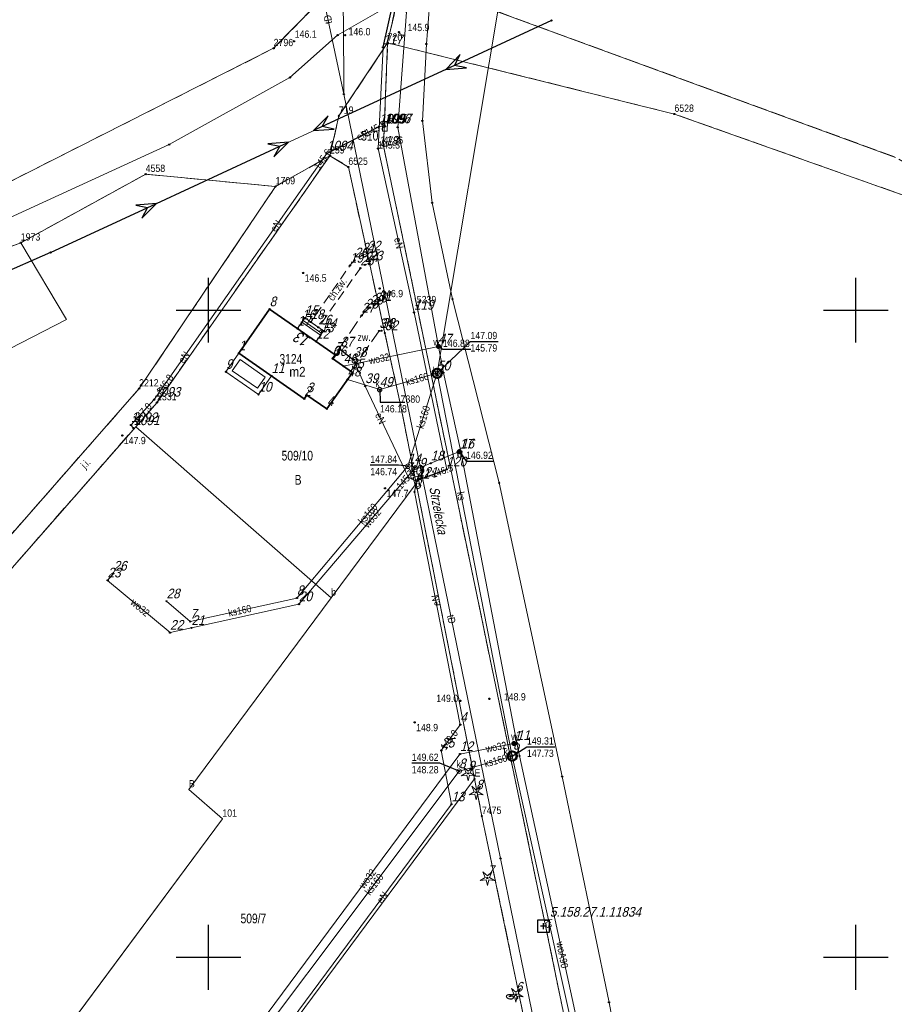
# Model space of a CAD drawing. Header units: metres. Extents: x 5548743 to 5556416, y 5707500 to 5714000.
# Tile 161 of 244: x 5554471 to 5554606, y 5710093 to 5710245. Entities that reach past the tile are written whole.
import ezdxf
from ezdxf.enums import TextEntityAlignment as Align

# ---------------------------------------------------------------- set-up
doc = ezdxf.new("R2010")
doc.units = ezdxf.units.M
for name, pattern in [('1.5_0.75', [2.25, 1.5, -0.75]), ('2.25_0.75', [3, 2.25, -0.75]), ('219-1000', [0]), ('suep_wn_1000', [0])]:
    doc.linetypes.add(name, pattern=pattern)
doc.layers.get('0').update_dxf_attribs({"color": 2, "lineweight": 5})
doc.styles.get("Standard").update_dxf_attribs({"font": 'Working1250', "width": 0.75})

# ---------------------------------------------------------------- blocks, each defined once
blk = doc.blocks.new('PUNKTBUD')
at = {"color": 0}
blk.add_circle((0, 0), 0.09, dxfattribs=at)
blk = doc.blocks.new('203')
at = {"linetype": 'Continuous', "lineweight": 0}
h = blk.add_hatch(color=0, dxfattribs=at)
edge = h.paths.add_edge_path()
edge.add_arc((0, 0), 0.09, 0, 360)
blk = doc.blocks.new('PW01')
at = {"linetype": 'Continuous', "lineweight": 13}
h = blk.add_hatch(color=0, dxfattribs=at)
edge = h.paths.add_edge_path()
edge.add_arc((0, 0), 0.18, 0, 360)
blk = doc.blocks.new('US15')
at = {"color": 0, "linetype": 'Continuous', "lineweight": 13}
blk.add_circle((0, 0), 0.35, dxfattribs=at)
blk = doc.blocks.new('OP011')
at = {"linetype": 'Continuous', "lineweight": 13}
h = blk.add_hatch(color=0, dxfattribs=at)
edge = h.paths.add_edge_path()
edge.add_arc((0, 0), 0.1, 0, 360)
at = {"color": 0, "linetype": 'Continuous', "lineweight": 13}
for p, q in [((-1.099, -0.357), (-0.324, 0.105)), ((-0.324, 0.105), (-0.679, 0.935)), ((-0.679, 0.935), (0, 0.341)), ((0, 0.341), (0.679, 0.935)), ((0.679, 0.935), (0.324, 0.105)), ((0.324, 0.105), (1.099, -0.357)), ((-0.2, -0.275), (-1.099, -0.357)), ((-0.2, -0.275), (0, -1.155)), ((0, -1.155), (0.2, -0.275)), ((1.099, -0.357), (0.2, -0.275))]:
    blk.add_line(p, q, dxfattribs=at)
blk = doc.blocks.new('US22')
at = {"color": 0, "linetype": 'Continuous', "lineweight": 0}
blk.add_circle((0, 0), 0.4, dxfattribs=at)
blk = doc.blocks.new('US25')
at = {"linetype": 'Continuous', "lineweight": 13}
h = blk.add_hatch(color=0, dxfattribs=at)
edge = h.paths.add_edge_path()
edge.add_arc((0, 0), 0.4, 0, 360)
blk = doc.blocks.new('US18')
at = {"color": 0, "linetype": 'Continuous', "lineweight": 13}
for p, q in [((-0.75, -0.35), (-0.75, 0.35)), ((-0.75, 0.35), (0.75, 0.35)), ((0.75, -0.35), (0.75, 0.35)), ((-0.75, -0.35), (0.75, -0.35))]:
    blk.add_line(p, q, dxfattribs=at)
blk = doc.blocks.new('SUEP3')
at = {"color": 0, "linetype": 'Continuous'}
for p, q in [((0, 0), (18.004, 0)), ((18.004, 0), (15.004, 1.125)), ((15.004, 1.125), (16.504, 0)), ((18.004, 0), (15.004, -1.125)), ((16.504, 0), (15.004, -1.125)), ((18.004, 0), (40.504, 0)), ((40.504, 0), (37.504, 1.125)), ((37.504, 1.125), (39.004, 0)), ((40.504, 0), (37.504, -1.125)), ((39.004, 0), (37.504, -1.125))]:
    blk.add_line(p, q, dxfattribs=at)
blk = doc.blocks.new('PIKIETAW1891')
at = {"color": 0}
blk.add_circle((0, 0), 0.09, dxfattribs=at)
blk = doc.blocks.new('OSSP')
at = {"color": 0}
for p, q in [((-0.939, 0.938), (-0.939, -0.938)), ((-0.939, 0.938), (-0.939, -0.938)), ((0.936, 0.938), (-0.939, 0.938)), ((0.936, 0.938), (-0.939, 0.938)), ((0.45, 0), (-0.45, 0)), ((0.45, 0), (-0.45, 0)), ((0, -0.45), (0, 0.45)), ((0, -0.45), (0, 0.45)), ((0.936, -0.938), (0.936, 0.938)), ((0.936, -0.938), (0.936, 0.938)), ((-0.939, -0.938), (0.936, -0.938)), ((-0.939, -0.938), (0.936, -0.938))]:
    blk.add_line(p, q, dxfattribs=at)
blk = doc.blocks.new('RAMKA1000K')
at = {"color": 0}
for p, q in [((100, 195), (100, 205)), ((200, 195), (200, 205)), ((95, 200), (105, 200)), ((195, 200), (205, 200)), ((100, 95), (100, 105)), ((200, 95), (200, 105)), ((95, 100), (105, 100)), ((195, 100), (205, 100))]:
    blk.add_line(p, q, dxfattribs=at)

msp = doc.modelspace()

# ---------------------------------------------------------------- linework, layer by layer
at = {"layer": '217-kontur klasyfikacyjny', "color": 3, "linetype": 'CONTINUOUS', "lineweight": 18, "flags": 128}
for points in [[(5554530.04, 5710251.5), (5554606.13, 5710223.61)], [(5554510.06, 5710240.46), (5554516.49, 5710247.01)], [(5554449.22, 5710209.69), (5554510.06, 5710240.46)], [(5554527.67, 5710241.31), (5554527.04, 5710225.37)], [(5554571.97, 5710230.31), (5554527.67, 5710241.31)], [(5554715.11, 5710179.55), (5554571.97, 5710230.31)], [(5554527.04, 5710225.37), (5554532.17, 5710200.74)], [(5554490.29, 5710221.02), (5554471, 5710210.42)], [(5554510.36, 5710219.11), (5554490.29, 5710221.02)], [(5554489.28, 5710187.87), (5554510.36, 5710219.11)], [(5554471, 5710210.42), (5554478.08, 5710198.56)], [(5554532.17, 5710200.74), (5554587.61, 5709933.44)], [(5554478.08, 5710198.56), (5554439.37, 5710178.68)], [(5554442.51, 5710134.51), (5554489.28, 5710187.87)], [(5554532.07, 5710173.24), (5554518.94, 5710155.54)], [(5554541.09, 5710127.59), (5554532.07, 5710173.24)], [(5554518.94, 5710155.54), (5554496.97, 5710125.92)], [(5554542.23, 5710121.82), (5554541.09, 5710127.59)], [(5554496.97, 5710125.92), (5554502.14, 5710121.39)], [(5554552.8, 5710071.15), (5554542.23, 5710121.82)], [(5554502.14, 5710121.39), (5554479.8, 5710091.27)]]:
    msp.add_lwpolyline(points, dxfattribs=at)
at = {"layer": '218-kontur użytku gruntowego', "color": 3, "linetype": 'CONTINUOUS', "lineweight": 18, "flags": 128}
for points in [[(5554530.04, 5710251.5), (5554606.13, 5710223.61)], [(5554606.13, 5710223.61), (5554530.04, 5710251.5)], [(5554510.06, 5710240.46), (5554516.49, 5710247.01)], [(5554516.49, 5710247.01), (5554510.06, 5710240.46)], [(5554449.22, 5710209.69), (5554510.06, 5710240.46)], [(5554510.06, 5710240.46), (5554449.22, 5710209.69)], [(5554527.67, 5710241.31), (5554527.04, 5710225.37)], [(5554527.04, 5710225.37), (5554527.67, 5710241.31)], [(5554571.97, 5710230.31), (5554527.67, 5710241.31)], [(5554527.67, 5710241.31), (5554571.97, 5710230.31)], [(5554715.11, 5710179.55), (5554571.97, 5710230.31)], [(5554571.97, 5710230.31), (5554715.11, 5710179.55)], [(5554527.04, 5710225.37), (5554532.17, 5710200.74)], [(5554532.17, 5710200.74), (5554527.04, 5710225.37)], [(5554518.76, 5710223.87), (5554492.05, 5710185.74)], [(5554492.05, 5710185.74), (5554518.76, 5710223.87)], [(5554521.6, 5710222.12), (5554518.76, 5710223.87)], [(5554518.76, 5710223.87), (5554521.6, 5710222.12)], [(5554529.67, 5710185.36), (5554521.6, 5710222.12)], [(5554521.6, 5710222.12), (5554529.67, 5710185.36)], [(5554490.29, 5710221.02), (5554471, 5710210.42)], [(5554471, 5710210.42), (5554490.29, 5710221.02)], [(5554510.36, 5710219.11), (5554490.29, 5710221.02)], [(5554490.29, 5710221.02), (5554510.36, 5710219.11)], [(5554489.28, 5710187.87), (5554510.36, 5710219.11)], [(5554510.36, 5710219.11), (5554489.28, 5710187.87)], [(5554450.69, 5710202.85), (5554471, 5710210.42)], [(5554471, 5710210.42), (5554478.08, 5710198.56)], [(5554532.17, 5710200.74), (5554587.61, 5709933.44)], [(5554587.61, 5709933.44), (5554532.17, 5710200.74)], [(5554478.08, 5710198.56), (5554439.37, 5710178.68)], [(5554442.51, 5710134.51), (5554489.28, 5710187.87)], [(5554489.28, 5710187.87), (5554442.51, 5710134.51)], [(5554492.05, 5710185.74), (5554488.76, 5710181.99)], [(5554488.76, 5710181.99), (5554492.05, 5710185.74)], [(5554532.07, 5710173.24), (5554529.67, 5710185.36)], [(5554529.67, 5710185.36), (5554532.07, 5710173.24)], [(5554464.54, 5710154.35), (5554488.76, 5710181.99)], [(5554488.76, 5710181.99), (5554518.94, 5710155.54)], [(5554518.94, 5710155.54), (5554532.07, 5710173.24)], [(5554532.07, 5710173.24), (5554518.94, 5710155.54)], [(5554532.07, 5710173.24), (5554541.09, 5710127.59)], [(5554541.09, 5710127.59), (5554532.07, 5710173.24)], [(5554518.94, 5710155.54), (5554496.97, 5710125.92)], [(5554541.09, 5710127.59), (5554542.23, 5710121.82)], [(5554542.23, 5710121.82), (5554541.09, 5710127.59)], [(5554496.97, 5710125.92), (5554502.14, 5710121.39)], [(5554542.23, 5710121.82), (5554552.8, 5710071.15)], [(5554552.8, 5710071.15), (5554542.23, 5710121.82)], [(5554502.14, 5710121.39), (5554479.8, 5710091.27)]]:
    msp.add_lwpolyline(points, dxfattribs=at)
at = {"layer": '219-działka ewidencyjna', "color": 7, "linetype": '219-1000', "lineweight": 18, "flags": 128}
for points in [[(5554530.04, 5710251.5), (5554527.67, 5710241.31)], [(5554530.04, 5710251.5), (5554606.13, 5710223.61)], [(5554516.49, 5710247.01), (5554510.06, 5710240.46)], [(5554510.06, 5710240.46), (5554449.22, 5710209.69)], [(5554527.67, 5710241.31), (5554520.14, 5710230.02)], [(5554527.67, 5710241.31), (5554527.04, 5710225.37)], [(5554527.67, 5710241.31), (5554571.97, 5710230.31)], [(5554520.14, 5710230.02), (5554518.76, 5710223.87)], [(5554571.97, 5710230.31), (5554715.11, 5710179.55)], [(5554527.04, 5710225.37), (5554532.17, 5710200.74)], [(5554518.76, 5710223.87), (5554492.05, 5710185.74)], [(5554518.76, 5710223.87), (5554510.36, 5710219.11)], [(5554518.76, 5710223.87), (5554521.6, 5710222.12)], [(5554521.6, 5710222.12), (5554529.67, 5710185.36)], [(5554490.29, 5710221.02), (5554471, 5710210.42)], [(5554490.29, 5710221.02), (5554510.36, 5710219.11)], [(5554510.36, 5710219.11), (5554489.28, 5710187.87)], [(5554471, 5710210.42), (5554450.69, 5710202.85)], [(5554532.17, 5710200.74), (5554587.61, 5709933.44)], [(5554489.28, 5710187.87), (5554442.51, 5710134.51)], [(5554492.05, 5710185.74), (5554488.76, 5710181.99)], [(5554529.67, 5710185.36), (5554532.07, 5710173.24)], [(5554464.54, 5710154.35), (5554488.76, 5710181.99)], [(5554488.76, 5710181.99), (5554518.94, 5710155.54)], [(5554532.07, 5710173.24), (5554518.94, 5710155.54)], [(5554532.07, 5710173.24), (5554541.09, 5710127.59)], [(5554496.97, 5710125.92), (5554518.94, 5710155.54)], [(5554488.69, 5710056.93), (5554541.09, 5710127.59)], [(5554542.23, 5710121.82), (5554541.09, 5710127.59)], [(5554502.14, 5710121.39), (5554496.97, 5710125.92)], [(5554542.23, 5710121.82), (5554552.8, 5710071.15)], [(5554502.14, 5710121.39), (5554466.53, 5710073.37)]]:
    msp.add_lwpolyline(points, dxfattribs=at)
at = {"layer": '312-budynek ewidencyjny', "color": 7, "linetype": 'CONTINUOUS', "lineweight": 35, "flags": 128}
for points in [[(5554504.69, 5710193.34), (5554509.44, 5710200.15)], [(5554509.44, 5710200.15), (5554519.56, 5710193.11)], [(5554514.8, 5710186.3), (5554504.69, 5710193.34)], [(5554519.56, 5710193.11), (5554519.16, 5710192.54)], [(5554519.16, 5710192.54), (5554522.24, 5710190.39)], [(5554522.24, 5710190.39), (5554518.29, 5710184.74)], [(5554515.2, 5710186.86), (5554514.8, 5710186.3)], [(5554518.29, 5710184.74), (5554515.2, 5710186.86)]]:
    msp.add_lwpolyline(points, dxfattribs=at)
at = {"layer": '352-schody', "color": 7, "linetype": 'CONTINUOUS', "lineweight": 18, "flags": 128}
for points in [[(5554513.76, 5710197.15), (5554514.44, 5710198.13), (5554517.31, 5710196.13), (5554516.63, 5710195.15)], [(5554513.76, 5710197.15), (5554514.44, 5710198.13), (5554517.31, 5710196.13), (5554516.63, 5710195.15)], [(5554514.44, 5710198.13), (5554514.9, 5710198.79), (5554517.77, 5710196.79), (5554517.31, 5710196.13)], [(5554514.44, 5710198.13), (5554514.9, 5710198.79), (5554517.77, 5710196.79), (5554517.31, 5710196.13)]]:
    msp.add_lwpolyline(points, close=True, dxfattribs=at)
msp.add_lwpolyline([(5554517.51, 5710196.417), (5554514.64, 5710198.417)], dxfattribs=at)
at = {"layer": 'chodnik', "color": 7, "linetype": '1.5_0.75', "lineweight": 18, "flags": 128}
msp.add_lwpolyline([(5554515.79, 5710198.17), (5554516.97, 5710197.34), (5554523.46, 5710206.48), (5554524.16, 5710207.01), (5554524.87, 5710207.24), (5554524.53, 5710208.77), (5554523.71, 5710208.46), (5554522.56, 5710207.71), (5554521.85, 5710206.9)], close=True, dxfattribs=at)
at = {"layer": 'jezdnia', "color": 7, "linetype": '2.25_0.75', "lineweight": 18, "flags": 128}
for points in [[(5554510.36, 5710219.11), (5554518.76, 5710223.87), (5554520.14, 5710230.02), (5554527.67, 5710241.31), (5554529.98, 5710252.05), (5554517.63, 5710251.1), (5554516.49, 5710247.01), (5554510.06, 5710240.46), (5554449.22, 5710209.69), (5554438.92, 5710204.2), (5554413.89, 5710191.86), (5554391.76, 5710180.83), (5554388.99, 5710181.94), (5554366.93, 5710212.28), (5554366.44, 5710212.96), (5554364.07, 5710216.21), (5554353.46, 5710230.79), (5554346.39, 5710237.99), (5554340.36, 5710237.53), (5554358.35, 5710216.28), (5554364.06, 5710208.77), (5554383.66, 5710178.71), (5554385.13, 5710176.03), (5554334.54, 5710151.42), (5554320.94, 5710146.7), (5554323.51, 5710140.2), (5554324.83, 5710140.82), (5554337.8, 5710146.92), (5554343.18, 5710149.45), (5554417.31, 5710185.64), (5554450.69, 5710202.85), (5554471, 5710210.42), (5554490.29, 5710221.02)], [(5554530.04, 5710251.5), (5554527.67, 5710241.31), (5554571.97, 5710230.31), (5554715.11, 5710179.55), (5554782.55, 5710154.38), (5554871.86, 5710122.49), (5554917.49, 5710105.64), (5554955.83, 5710091.41), (5554989.05, 5710080.13), (5554995, 5710078.11), (5554995.88, 5710077.81), (5555000.74, 5710076.16), (5555062.76, 5710054.59), (5555063.57, 5710053.31), (5555064.37, 5710065.87), (5555060.24, 5710062.16), (5555053.49, 5710061.39), (5554992.58, 5710083.29), (5554922.37, 5710108.34), (5554870.84, 5710126.64), (5554834.37, 5710139.31), (5554782.37, 5710158.7), (5554768.21, 5710164.43), (5554764.48, 5710165.94), (5554704.76, 5710188.42), (5554609.27, 5710221.78), (5554606.13, 5710223.61)], [(5554518.76, 5710223.87), (5554521.6, 5710222.12), (5554529.67, 5710185.36), (5554532.07, 5710173.24), (5554541.09, 5710127.59), (5554542.23, 5710121.82), (5554552.8, 5710071.15), (5554525.98, 5710039.94), (5554522.04, 5710032.88), (5554516.44, 5710032.84), (5554524.1, 5710025.56), (5554528.18, 5710030.48), (5554555.01, 5710062.85), (5554562.08, 5710027.51), (5554568.82, 5709995.99), (5554577.11, 5709954.42), (5554585.13, 5709904.29), (5554584.06, 5709902.02), (5554589.38, 5709891.95), (5554595.06, 5709860.51), (5554596.13, 5709846.92), (5554596.83, 5709836.02), (5554596.39, 5709834.67), (5554600.82, 5709833.67), (5554601.33, 5709835.53), (5554601.87, 5709841.6), (5554600.75, 5709853.66), (5554597.18, 5709880.66), (5554594.16, 5709899.87), (5554587.61, 5709933.44), (5554532.17, 5710200.74), (5554527.04, 5710225.37), (5554527.67, 5710241.31), (5554520.14, 5710230.02)], [(5554388.04, 5710050.46), (5554391.38, 5710062.46), (5554393.57, 5710068.31), (5554399.27, 5710077.44), (5554402.49, 5710081.42), (5554402.25, 5710077.11), (5554417.79, 5710098.64), (5554445.28, 5710132.38), (5554464.54, 5710154.35), (5554492.05, 5710185.74), (5554518.76, 5710223.87), (5554510.36, 5710219.11), (5554489.28, 5710187.87), (5554442.51, 5710134.51), (5554415.01, 5710100.77), (5554392.43, 5710068.8), (5554390.58, 5710067.72), (5554383.08, 5710052.91), (5554380.13, 5710051.71)]]:
    msp.add_lwpolyline(points, close=True, dxfattribs=at)
at = {"layer": 'obszar utwardzony', "color": 7, "linetype": '2.25_0.75', "lineweight": 18, "flags": 128}
msp.add_lwpolyline([(5554519.16, 5710192.54), (5554521.97, 5710190.58), (5554526.37, 5710196.79), (5554526.73, 5710196.82), (5554527.24, 5710196.45), (5554526.24, 5710200.99), (5554525.55, 5710200.74), (5554524.95, 5710200.4), (5554524.18, 5710199.8), (5554523.65, 5710199.18), (5554519.56, 5710193.11)], close=True, dxfattribs=at)
at = {"layer": 'obudowa ochronna przewodu', "color": 7, "linetype": 'CONTINUOUS', "lineweight": 25, "flags": 128}
for points in [[(5554526.96, 5710240.62), (5554529.31, 5710251.05)], [(5554518.26, 5710224.23), (5554526.36, 5710228.37)], [(5554519.26, 5710192.47), (5554520.4, 5710193.93), (5554522.42, 5710192.35)], [(5554532.31, 5710173.8), (5554536.8, 5710175.4)]]:
    msp.add_lwpolyline(points, dxfattribs=at)
at = {"layer": 'przewód elektroenergetyczny podziemny', "color": 1, "linetype": 'CONTINUOUS', "lineweight": 18, "flags": 128}
for points in [[(5554532.31, 5710173.8), (5554536.8, 5710175.4), (5554531.75, 5710199.63), (5554526.19, 5710224.97), (5554526.96, 5710240.62), (5554529.31, 5710251.05), (5554529.08, 5710254.91), (5554530.73, 5710261.58), (5554530.09, 5710262.95), (5554533.86, 5710279.71), (5554535.83, 5710289.52), (5554547.13, 5710336.31), (5554547.99, 5710336.82), (5554551.82, 5710352.62), (5554552.96, 5710353.83), (5554554.21, 5710357.38)], [(5554488.42, 5710181.78), (5554488.02, 5710182.25), (5554491.61, 5710186.18), (5554518.26, 5710224.23), (5554526.36, 5710228.37), (5554527.13, 5710228.41), (5554527.26, 5710228.41)], [(5554519.26, 5710192.47), (5554520.4, 5710193.93), (5554522.42, 5710192.35), (5554524.2, 5710188.28), (5554530.87, 5710174.14), (5554532.14, 5710173.52)], [(5554488.74, 5710067.6), (5554493.46, 5710064.18), (5554537.54, 5710123.65), (5554535.96, 5710131.96), (5554538.89, 5710135.94), (5554531.81, 5710171.94), (5554532.14, 5710173.52)]]:
    msp.add_lwpolyline(points, dxfattribs=at)
at = {"layer": 'przewód elektroenergetyczny wysokiego napięcia', "color": 1, "linetype": 'suep_wn_1000', "lineweight": 18, "flags": 128}
for points in [[(5554475.61, 5710208.92), (5554552.97, 5710244.77)], [(5554552.97, 5710244.77), (5554475.61, 5710208.92)], [(5554402.49, 5710176.82), (5554475.61, 5710208.92)]]:
    msp.add_lwpolyline(points, dxfattribs=at)
at = {"layer": 'przewód kanalizacyjny', "color": 34, "linetype": 'CONTINUOUS', "lineweight": 18, "flags": 128}
for points in [[(5554559.91, 5710072.36), (5554546.91, 5710131.1), (5554535.32, 5710190.24), (5554544.93, 5710247.75), (5554541.33, 5710294.39), (5554552.25, 5710335.5), (5554559.16, 5710344.53)], [(5554493.52, 5710155.02), (5554497.16, 5710151.88), (5554513.66, 5710155.52), (5554530.8, 5710175.88), (5554535.32, 5710190.24)], [(5554521.48, 5710189.31), (5554526.44, 5710187.72), (5554535.32, 5710190.24)], [(5554489.13, 5710068.11), (5554491.79, 5710066.25), (5554538.71, 5710128.77), (5554546.91, 5710131.1)]]:
    msp.add_lwpolyline(points, dxfattribs=at)
at = {"layer": 'przewód telekomunikacyjny podziemny', "color": 30, "linetype": 'CONTINUOUS', "lineweight": 18, "flags": 128}
for points in [[(5554566.61, 5710067.53), (5554561.87, 5710093.04), (5554554.63, 5710127.92), (5554544.89, 5710173.31), (5554537.68, 5710201.7), (5554534.54, 5710216.57), (5554533.04, 5710229.25), (5554533.65, 5710241.14), (5554534.14, 5710247.02), (5554536.17, 5710260.01), (5554538.38, 5710272.07), (5554541.23, 5710288.18), (5554546.9, 5710306.73), (5554554.4, 5710329.9), (5554557.02, 5710331.02), (5554562.24, 5710329.69), (5554591.94, 5710322.65), (5554613.08, 5710317.82), (5554623.5, 5710345.76), (5554623.82, 5710347.42), (5554628.55, 5710362.31), (5554633.22, 5710365.21)], [(5554520.89, 5710233.39), (5554518.11, 5710246.45), (5554520.13, 5710253.53)], [(5554520.89, 5710233.39), (5554520.83, 5710245.17), (5554520.13, 5710253.53)], [(5554612.33, 5709652.7), (5554608.09, 5709677.24), (5554601.4, 5709713.31), (5554591.52, 5709767.07), (5554590.57, 5709774.29), (5554594.15, 5709805.61), (5554597.07, 5709816.32), (5554595.51, 5709860.42), (5554588.57, 5709899.37), (5554583.88, 5709927.66), (5554581.23, 5709940.2), (5554567.22, 5710007.64), (5554545.1, 5710115.29), (5554520.89, 5710233.39)]]:
    msp.add_lwpolyline(points, dxfattribs=at)
at = {"layer": 'przewód wodociągowy', "color": 5, "linetype": 'CONTINUOUS', "lineweight": 18, "flags": 128}
for points in [[(5554550.18, 5710347.08), (5554535.21, 5710283.19), (5554526.95, 5710247.4), (5554526.75, 5710246.43), (5554519.94, 5710242.49), (5554512.58, 5710235.95), (5554493.91, 5710225.58), (5554464.84, 5710212.27), (5554429.85, 5710195.03), (5554401.76, 5710180.33), (5554384.52, 5710170.44), (5554334.44, 5710146.5), (5554322.39, 5710141.62), (5554317.05, 5710139.61), (5554297.44, 5710134.48), (5554283.85, 5710100.75)], [(5554526.95, 5710247.4), (5554527.48, 5710246.88), (5554530.59, 5710246.07), (5554529.23, 5710228.24), (5554535.52, 5710194.4), (5554536.28, 5710190.34), (5554539, 5710178.18), (5554547.62, 5710133.14), (5554548.03, 5710131.14), (5554560.91, 5710071.81), (5554568.73, 5710033.33), (5554574.93, 5709999.17), (5554582.21, 5709960.22)], [(5554520.87, 5710191.35), (5554535.52, 5710194.4)], [(5554485.33, 5710159.3), (5554484.41, 5710158.25), (5554494.06, 5710150.17), (5554497.38, 5710150.9), (5554513.97, 5710154.57), (5554531.56, 5710175.22), (5554534.33, 5710176.34), (5554538.75, 5710178.14), (5554539, 5710178.18)], [(5554492.94, 5710073.13), (5554494.68, 5710071.91), (5554538.84, 5710131.41), (5554547.18, 5710133.04), (5554547.62, 5710133.14)]]:
    msp.add_lwpolyline(points, dxfattribs=at)
at = {"layer": 'rzedna-Atr2', "color": 7, "flags": 128}
for points in [[(5554535.32, 5710190.24), (5554540.46, 5710195.17), (5554544.743, 5710195.17)], [(5554535.52, 5710194.4), (5554536.22, 5710193.97), (5554540.503, 5710193.97)], [(5554526.44, 5710187.72), (5554526.49, 5710185.76), (5554530.334, 5710185.76)], [(5554538.75, 5710178.14), (5554539.78, 5710176.67), (5554544.015, 5710176.67)], [(5554530.8, 5710175.88), (5554529.37, 5710176.06), (5554524.992, 5710176.06)], [(5554546.91, 5710131.1), (5554549.19, 5710132.53), (5554553.52, 5710132.53)], [(5554538.71, 5710128.77), (5554535.73, 5710130), (5554531.399, 5710130)]]:
    msp.add_lwpolyline(points, dxfattribs=at)
at = {"layer": 'studnia kanalizacyjna', "color": 34, "linetype": 'CONTINUOUS', "lineweight": 18, "flags": 128}
for points in [[(5554536.02, 5710190.25), (5554536, 5710190.1), (5554535.97, 5710189.97), (5554535.9, 5710189.84), (5554535.8, 5710189.73), (5554535.69, 5710189.63), (5554535.56, 5710189.57), (5554535.41, 5710189.54), (5554535.27, 5710189.53), (5554535.12, 5710189.56), (5554534.99, 5710189.62), (5554534.86, 5710189.71), (5554534.76, 5710189.81), (5554534.69, 5710189.94), (5554534.65, 5710190.07), (5554534.62, 5710190.22), (5554534.64, 5710190.37), (5554534.68, 5710190.5), (5554534.74, 5710190.63), (5554534.84, 5710190.74), (5554534.96, 5710190.84), (5554535.09, 5710190.9), (5554535.24, 5710190.93), (5554535.38, 5710190.94), (5554535.53, 5710190.91), (5554535.66, 5710190.85), (5554535.78, 5710190.77), (5554535.88, 5710190.66), (5554535.96, 5710190.53), (5554536, 5710190.4)], [(5554547.61, 5710131.11), (5554547.59, 5710130.96), (5554547.55, 5710130.83), (5554547.49, 5710130.7), (5554547.39, 5710130.59), (5554547.27, 5710130.5), (5554547.14, 5710130.43), (5554546.99, 5710130.4), (5554546.85, 5710130.4), (5554546.7, 5710130.42), (5554546.57, 5710130.48), (5554546.45, 5710130.57), (5554546.35, 5710130.67), (5554546.27, 5710130.8), (5554546.23, 5710130.93), (5554546.21, 5710131.08), (5554546.22, 5710131.23), (5554546.26, 5710131.36), (5554546.33, 5710131.49), (5554546.43, 5710131.61), (5554546.54, 5710131.7), (5554546.67, 5710131.76), (5554546.82, 5710131.8), (5554546.96, 5710131.8), (5554547.11, 5710131.77), (5554547.24, 5710131.72), (5554547.37, 5710131.63), (5554547.47, 5710131.52), (5554547.54, 5710131.39), (5554547.58, 5710131.26)]]:
    msp.add_lwpolyline(points, close=True, dxfattribs=at)
at = {"layer": 'taras', "color": 0, "lineweight": 18}
for p, q in [((5554502.69, 5710190.47), (5554504.69, 5710193.34)), ((5554504.69, 5710193.34), (5554509.73, 5710189.83)), ((5554503.674, 5710190.646), (5554504.866, 5710192.356)), ((5554504.866, 5710192.356), (5554508.746, 5710189.654)), ((5554507.73, 5710186.96), (5554502.69, 5710190.47)), ((5554507.554, 5710187.944), (5554503.674, 5710190.646)), ((5554508.746, 5710189.654), (5554507.554, 5710187.944)), ((5554509.73, 5710189.83), (5554507.73, 5710186.96))]:
    msp.add_line(p, q, dxfattribs=at)

# ---------------------------------------------------------------- block references
at = {"layer": '203-punkt graniczny', "color": 7, "linetype": 'CONTINUOUS', "lineweight": 18}
for p in [(5554510.06, 5710240.46), (5554527.67, 5710241.31), (5554520.14, 5710230.02), (5554571.97, 5710230.31), (5554527.04, 5710225.37), (5554518.76, 5710223.87), (5554521.6, 5710222.12), (5554490.29, 5710221.02), (5554510.36, 5710219.11), (5554471, 5710210.42), (5554532.17, 5710200.74), (5554489.28, 5710187.87), (5554492.05, 5710185.74), (5554529.67, 5710185.36), (5554488.76, 5710181.99), (5554532.07, 5710173.24), (5554518.94, 5710155.54), (5554541.09, 5710127.59), (5554496.97, 5710125.92), (5554542.23, 5710121.82), (5554502.14, 5710121.39)]:
    msp.add_blockref('203', p, dxfattribs=at)
at = {"layer": 'drzewo iglaste', "color": 94, "linetype": 'CONTINUOUS', "lineweight": 18}
for p in [(5554540.11, 5710128.42), (5554541.35, 5710125.49), (5554543.08, 5710112.25), (5554547.49, 5710094.25)]:
    msp.add_blockref('OP011', p, dxfattribs=at)
at = {"layer": 'pikieta naturalna', "color": 7, "linetype": 'CONTINUOUS', "lineweight": 13}
for p in [(5554521.11, 5710242.49), (5554529.42, 5710242.96), (5554513.2, 5710241.55), (5554514.62, 5710205.75), (5554514.62, 5710205.75), (5554526.44, 5710203.35), (5554526.44, 5710203.35), (5554486.68, 5710180.64), (5554527.27, 5710172.48), (5554527.27, 5710172.48), (5554543.38, 5710139.95), (5554538.93, 5710139.64), (5554531.85, 5710136.3)]:
    msp.add_blockref('PW01', p, dxfattribs=at)
at = {"layer": 'przewód elektroenergetyczny wysokiego napięcia', "color": 1, "linetype": 'CONTINUOUS', "lineweight": 18}
for p, rotation in [((5554552.97, 5710244.77), 204.864), ((5554475.61, 5710208.92), 24.864), ((5554475.61, 5710208.92), 203.702)]:
    msp.add_blockref('SUEP3', p, dxfattribs=dict(at, rotation=rotation))
at = {"layer": 'Punkt budynku', "color": 5, "linetype": 'CONTINUOUS', "lineweight": 13}
for p in [(5554509.44, 5710200.15), (5554514.44, 5710198.13), (5554514.9, 5710198.79), (5554513.76, 5710197.15), (5554517.31, 5710196.13), (5554517.77, 5710196.79), (5554516.63, 5710195.15), (5554504.69, 5710193.34), (5554519.56, 5710193.11), (5554519.16, 5710192.54), (5554502.69, 5710190.47), (5554522.24, 5710190.39), (5554509.73, 5710189.83), (5554507.73, 5710186.96), (5554514.8, 5710186.3), (5554515.2, 5710186.86), (5554518.29, 5710184.74)]:
    msp.add_blockref('PUNKTBUD', p, dxfattribs=at)
at = {"layer": 'Punkt roboczy BDOT GESUT K1', "color": 6, "linetype": 'CONTINUOUS', "lineweight": 18}
for p in [(5554552.97, 5710244.77), (5554519.94, 5710242.49), (5554521.11, 5710242.49), (5554529.42, 5710242.96), (5554510.06, 5710240.46), (5554513.2, 5710241.55), (5554526.96, 5710240.62), (5554526.96, 5710240.62), (5554527.67, 5710241.31), (5554527.67, 5710241.31), (5554527.67, 5710241.31), (5554533.65, 5710241.14), (5554512.58, 5710235.95), (5554520.89, 5710233.39), (5554520.89, 5710233.39), (5554520.89, 5710233.39), (5554520.14, 5710230.02), (5554520.14, 5710230.02), (5554571.97, 5710230.31), (5554526.36, 5710228.37), (5554526.36, 5710228.37), (5554526.36, 5710228.37), (5554527.13, 5710228.41), (5554527.26, 5710228.41), (5554527.26, 5710228.41), (5554529.23, 5710228.24), (5554533.04, 5710229.25), (5554493.91, 5710225.58), (5554527.04, 5710225.37), (5554518.26, 5710224.23), (5554518.26, 5710224.23), (5554518.26, 5710224.23), (5554518.76, 5710223.87), (5554518.76, 5710223.87), (5554518.76, 5710223.87), (5554526.19, 5710224.97), (5554526.19, 5710224.97), (5554521.6, 5710222.12), (5554490.29, 5710221.02), (5554510.36, 5710219.11), (5554510.36, 5710219.11), (5554534.54, 5710216.57), (5554471, 5710210.42), (5554475.61, 5710208.92), (5554523.71, 5710208.46), (5554524.53, 5710208.77), (5554521.85, 5710206.9), (5554522.56, 5710207.71), (5554524.16, 5710207.01), (5554524.87, 5710207.24), (5554514.62, 5710205.75), (5554514.62, 5710205.75), (5554523.46, 5710206.48), (5554526.44, 5710203.35), (5554526.44, 5710203.35), (5554525.55, 5710200.74), (5554526.24, 5710200.99), (5554532.17, 5710200.74), (5554537.68, 5710201.7), (5554523.65, 5710199.18), (5554524.18, 5710199.8), (5554524.95, 5710200.4), (5554531.75, 5710199.63), (5554515.79, 5710198.17), (5554516.97, 5710197.34), (5554526.37, 5710196.79), (5554526.73, 5710196.82), (5554527.24, 5710196.45), (5554519.56, 5710193.11), (5554520.4, 5710193.93), (5554520.4, 5710193.93), (5554535.52, 5710194.4), (5554535.52, 5710194.4), (5554535.52, 5710194.4), (5554535.52, 5710194.4), (5554519.16, 5710192.54), (5554519.26, 5710192.47), (5554519.26, 5710192.47), (5554522.42, 5710192.35), (5554522.42, 5710192.35), (5554520.87, 5710191.35), (5554521.97, 5710190.58), (5554534.62, 5710190.22), (5554534.64, 5710190.37), (5554534.65, 5710190.07), (5554534.68, 5710190.5), (5554534.74, 5710190.63), (5554534.84, 5710190.74), (5554534.96, 5710190.84), (5554535.09, 5710190.9), (5554535.24, 5710190.93), (5554535.32, 5710190.24), (5554535.32, 5710190.24), (5554535.32, 5710190.24), (5554535.32, 5710190.24), (5554535.38, 5710190.94), (5554535.53, 5710190.91), (5554535.66, 5710190.85), (5554535.78, 5710190.77), (5554535.88, 5710190.66), (5554535.96, 5710190.53), (5554536, 5710190.4), (5554536, 5710190.1), (5554536.02, 5710190.25), (5554536.28, 5710190.34), (5554521.48, 5710189.31), (5554534.69, 5710189.94), (5554534.76, 5710189.81), (5554534.86, 5710189.71), (5554534.99, 5710189.62), (5554535.12, 5710189.56), (5554535.27, 5710189.53), (5554535.41, 5710189.54), (5554535.56, 5710189.57), (5554535.69, 5710189.63), (5554535.8, 5710189.73), (5554535.9, 5710189.84), (5554535.97, 5710189.97), (5554489.28, 5710187.87), (5554524.2, 5710188.28), (5554526.44, 5710187.72), (5554526.44, 5710187.72), (5554526.44, 5710187.72), (5554491.61, 5710186.18), (5554491.61, 5710186.18), (5554492.05, 5710185.74), (5554529.67, 5710185.36), (5554488.02, 5710182.25), (5554488.02, 5710182.25), (5554488.42, 5710181.78), (5554486.68, 5710180.64), (5554538.75, 5710178.14), (5554538.75, 5710178.14), (5554538.75, 5710178.14), (5554539, 5710178.18), (5554539, 5710178.18), (5554534.33, 5710176.34), (5554530.8, 5710175.88), (5554530.8, 5710175.88), (5554530.8, 5710175.88), (5554531.56, 5710175.22), (5554531.56, 5710175.22), (5554536.8, 5710175.4), (5554536.8, 5710175.4), (5554536.8, 5710175.4), (5554530.87, 5710174.14), (5554532.14, 5710173.52), (5554532.14, 5710173.52), (5554532.14, 5710173.52), (5554532.31, 5710173.8), (5554532.31, 5710173.8), (5554544.89, 5710173.31), (5554527.27, 5710172.48), (5554527.27, 5710172.48), (5554531.81, 5710171.94), (5554532.07, 5710173.24), (5554484.41, 5710158.25), (5554485.33, 5710159.3), (5554493.52, 5710155.02), (5554513.66, 5710155.52), (5554513.97, 5710154.57), (5554497.16, 5710151.88), (5554497.38, 5710150.9), (5554494.06, 5710150.17), (5554543.38, 5710139.95), (5554538.93, 5710139.64), (5554531.85, 5710136.3), (5554538.89, 5710135.94), (5554547.18, 5710133.04), (5554547.18, 5710133.04), (5554547.62, 5710133.14), (5554547.62, 5710133.14), (5554535.96, 5710131.96), (5554535.96, 5710131.96), (5554538.84, 5710131.41), (5554546.21, 5710131.08), (5554546.22, 5710131.23), (5554546.23, 5710130.93), (5554546.26, 5710131.36), (5554546.27, 5710130.8), (5554546.33, 5710131.49), (5554546.35, 5710130.67), (5554546.43, 5710131.61), (5554546.54, 5710131.7), (5554546.59, 5710131.07), (5554546.67, 5710131.76), (5554546.82, 5710131.8), (5554546.91, 5710131.1), (5554546.91, 5710131.1), (5554546.96, 5710131.8), (5554547.11, 5710131.77), (5554547.24, 5710131.72), (5554547.37, 5710131.63), (5554547.47, 5710131.52), (5554547.49, 5710130.7), (5554547.54, 5710131.39), (5554547.55, 5710130.83), (5554547.58, 5710131.26), (5554547.59, 5710130.96), (5554547.61, 5710131.11), (5554548.03, 5710131.14), (5554546.45, 5710130.57), (5554546.57, 5710130.48), (5554546.7, 5710130.42), (5554546.85, 5710130.4), (5554546.99, 5710130.4), (5554547.14, 5710130.43), (5554547.27, 5710130.5), (5554547.39, 5710130.59), (5554538.71, 5710128.77), (5554538.71, 5710128.77), (5554538.71, 5710128.77), (5554540.11, 5710128.42), (5554554.63, 5710127.92), (5554541.09, 5710127.59), (5554541.35, 5710125.49), (5554537.54, 5710123.65), (5554542.23, 5710121.82), (5554545.1, 5710115.29), (5554543.08, 5710112.25), (5554547.49, 5710094.25), (5554561.87, 5710093.04)]:
    msp.add_blockref('PIKIETAW1891', p, dxfattribs=at)
at = {"layer": 'rzedna', "color": 1, "linetype": 'CONTINUOUS', "lineweight": 18}
for p in [(5554526.36, 5710228.37), (5554518.26, 5710224.23), (5554491.61, 5710186.18), (5554488.02, 5710182.25), (5554535.96, 5710131.96)]:
    msp.add_blockref('PW01', p, dxfattribs=at)
at = {"layer": 'rzedna', "color": 7, "linetype": 'CONTINUOUS', "lineweight": 18}
for p in [(5554526.19, 5710224.97), (5554536.8, 5710175.4)]:
    msp.add_blockref('PW01', p, dxfattribs=at)
at = {"layer": 'rzedna', "color": 5, "linetype": 'CONTINUOUS', "lineweight": 18}
for p in [(5554535.52, 5710194.4), (5554538.75, 5710178.14), (5554531.56, 5710175.22)]:
    msp.add_blockref('PW01', p, dxfattribs=at)
at = {"layer": 'rzedna', "color": 34, "linetype": 'CONTINUOUS', "lineweight": 18}
for p in [(5554535.32, 5710190.24), (5554526.44, 5710187.72), (5554530.8, 5710175.88), (5554546.91, 5710131.1), (5554538.71, 5710128.77)]:
    msp.add_blockref('PW01', p, dxfattribs=at)
at = {"layer": 'studnia kanalizacyjna', "color": 34, "linetype": 'CONTINUOUS', "lineweight": 18}
for p in [(5554535.32, 5710190.24), (5554526.44, 5710187.72), (5554530.8, 5710175.88), (5554538.71, 5710128.77)]:
    msp.add_blockref('US15', p, dxfattribs=at)
at = {"layer": 'szafa elektroenergetyczna lub kontener', "color": 1, "linetype": 'CONTINUOUS', "lineweight": 18}
for p, rotation in [((5554527.26, 5710228.41), 87.797), ((5554532.14, 5710173.52), 102.804)]:
    msp.add_blockref('US18', p, dxfattribs=dict(at, rotation=rotation))
at = {"layer": 'Szczegółowa osnowa geodezyjna pozioma', "color": 7, "linetype": 'CONTINUOUS', "lineweight": 13}
msp.add_blockref('OSSP', (5554551.735, 5710104.826), dxfattribs=at)
at = {"layer": 'Wstawianie ramki sekcyjnej z opisem', "color": 7, "linetype": 'CONTINUOUS', "lineweight": 13}
msp.add_blockref('RAMKA1000K', (5554400, 5710000), dxfattribs=at)
msp.add_blockref('RAMKA1000K', (5554400, 5710000), dxfattribs=at)
msp.add_blockref('RAMKA1000K', (5554400, 5710000), dxfattribs=at)
msp.add_blockref('RAMKA1000K', (5554400, 5710000), dxfattribs=at)
at = {"layer": 'właz do komory lub kanału - okrągły', "color": 7, "linetype": 'CONTINUOUS', "lineweight": 18}
msp.add_blockref('US22', (5554546.59, 5710131.07), dxfattribs=at)
at = {"layer": 'zasuwa lub zawór', "color": 5, "linetype": 'CONTINUOUS', "lineweight": 18}
for p in [(5554535.52, 5710194.4), (5554538.75, 5710178.14), (5554547.18, 5710133.04)]:
    msp.add_blockref('US25', p, dxfattribs=at)

# ---------------------------------------------------------------- texts
at = {"layer": '203-punkt graniczny-Atr103', "color": 7, "width": 0.9}
for s, p in [('2796', (5554510.06, 5710240.46)), ('2796', (5554510.06, 5710240.46)), ('720', (5554527.67, 5710241.31)), ('720', (5554527.67, 5710241.31)), ('719', (5554520.14, 5710230.02)), ('719', (5554520.14, 5710230.02)), ('6528', (5554571.97, 5710230.31)), ('6528', (5554571.97, 5710230.31)), ('4796', (5554527.04, 5710225.37)), ('4796', (5554527.04, 5710225.37)), ('259', (5554518.76, 5710223.87)), ('259', (5554518.76, 5710223.87)), ('6525', (5554521.6, 5710222.12)), ('6525', (5554521.6, 5710222.12)), ('4558', (5554490.29, 5710221.02)), ('4558', (5554490.29, 5710221.02)), ('1709', (5554510.36, 5710219.11)), ('1709', (5554510.36, 5710219.11)), ('1973', (5554471, 5710210.42)), ('1973', (5554471, 5710210.42)), ('5239', (5554532.17, 5710200.74)), ('5239', (5554532.17, 5710200.74)), ('2212', (5554489.28, 5710187.87)), ('2212', (5554489.28, 5710187.87)), ('2331', (5554492.05, 5710185.74)), ('2331', (5554492.05, 5710185.74)), ('7380', (5554529.67, 5710185.36)), ('7380', (5554529.67, 5710185.36)), ('a', (5554488.76, 5710181.99)), ('a', (5554488.76, 5710181.99)), ('A', (5554532.07, 5710173.24)), ('A', (5554532.07, 5710173.24)), ('b', (5554518.94, 5710155.54)), ('b', (5554518.94, 5710155.54)), ('E', (5554541.09, 5710127.59)), ('E', (5554541.09, 5710127.59)), ('B', (5554496.97, 5710125.92)), ('B', (5554496.97, 5710125.92)), ('7475', (5554542.23, 5710121.82)), ('7475', (5554542.23, 5710121.82)), ('101', (5554502.14, 5710121.39)), ('101', (5554502.14, 5710121.39))]:
    msp.add_text(s, height=1.125, dxfattribs=at).set_placement(p, align=Align.BOTTOM_LEFT)
at = {"layer": '210-oznaczenie konturu użytku gruntowego', "color": 3, "linetype": 'CONTINUOUS', "lineweight": 18, "width": 0.79}
msp.add_text('B', height=1.5, dxfattribs=at).set_placement((5554513.31, 5710173.04))
at = {"layer": '211-numer działki ewidencyjnej', "color": 7, "linetype": 'CONTINUOUS', "lineweight": 18, "width": 0.79}
for s, p in [('510', (5554523.59, 5710227.7)), ('509/10', (5554511.29, 5710178.27)), ('509/7', (5554504.95, 5710106.75))]:
    msp.add_text(s, height=1.5, dxfattribs=at).set_placement(p, align=Align.TOP_LEFT)
at = {"layer": '238-Punkt adresowy', "color": 7, "linetype": 'CONTINUOUS', "lineweight": 18, "oblique": 15, "width": 0.79}
for s, rotation, p in [('13', 150.252, (5554515.01, 5710196.18)), ('9', 101.78, (5554547.81, 5710093.83))]:
    msp.add_text(s, height=1.8, rotation=rotation, dxfattribs=at).set_placement(p, align=Align.CENTER)
at = {"layer": '312-oznaczenie budynku ewidencyjnego', "color": 7, "linetype": 'CONTINUOUS', "lineweight": 18, "width": 0.79}
msp.add_text('3124', height=1.5, dxfattribs=at).set_placement((5554510.96, 5710191.72))
at = {"layer": '312-oznaczenie budynku ewidencyjnego-Atr117', "color": 7, "width": 0.9}
msp.add_text('m2', height=1.5, dxfattribs=at).set_placement((5554513.74, 5710190.48), align=Align.MIDDLE_CENTER)
at = {"layer": '994-Nazwa ulicy', "color": 7, "linetype": 'CONTINUOUS', "lineweight": 18, "oblique": 15, "width": 0.79}
msp.add_text('Strzelecka', height=1.5, rotation=-79.635, dxfattribs=at).set_placement((5554534.84, 5710172.72), align=Align.MIDDLE_LEFT)
at = {"layer": 'chodnik-Atr17', "color": 7, "width": 0.9}
msp.add_text('ch.zw.', height=1.125, rotation=54.622, dxfattribs=at).set_placement((5554519.23, 5710201.33))
at = {"layer": 'jezdnia-Atr17', "color": 7, "width": 0.9}
msp.add_text('j.i.', height=1.125, rotation=45, dxfattribs=at).set_placement((5554480.93, 5710175.42))
at = {"layer": 'obszar utwardzony-Atr17', "color": 7, "width": 0.9}
msp.add_text('zw.', height=1.125, dxfattribs=at).set_placement((5554523.02, 5710195.25))
at = {"layer": 'pikieta naturalna-Atr2', "color": 7, "width": 0.9}
for s, p in [('146.0', (5554521.63, 5710242.47)), ('145.9', (5554530.74, 5710243.12)), ('146.1', (5554513.31, 5710242.09)), ('149.0', (5554535.18, 5710139.45)), ('148.9', (5554545.62, 5710139.69))]:
    msp.add_text(s, height=1.125, dxfattribs=at).set_placement(p)
for s, p in [('146.5', (5554514.85, 5710205.53)), ('146.9', (5554526.67, 5710203.13)), ('147.9', (5554486.91, 5710180.42)), ('147.7', (5554527.5, 5710172.25)), ('148.9', (5554532.07, 5710136.07))]:
    msp.add_text(s, height=1.125, dxfattribs=at).set_placement(p, align=Align.TOP_LEFT)
at = {"layer": 'przewód elektroenergetyczny podziemny-Atr1', "color": 1, "width": 0.9}
for rotation, p in [(27.072, (5554522.97, 5710226.64)), (54.992, (5554509.91, 5710212.31)), (282.375, (5554529.21, 5710211.2)), (54.992, (5554495.7, 5710192.01)), (295.254, (5554526.19, 5710184.06)), (101.126, (5554535.28, 5710154.29)), (53.454, (5554526.34, 5710108.54))]:
    msp.add_text('eN', height=1.125, rotation=rotation, dxfattribs=at).set_placement(p, align=Align.MIDDLE_LEFT)
at = {"layer": 'przewód kanalizacyjny-Atr1', "color": 34, "width": 0.9}
for s, rotation, p in [('ks160', 15.843, (5554530.48, 5710188.87)), ('ks160', 72.528, (5554532.65, 5710181.75)), ('ks', 279.775, (5554538.91, 5710171.94)), ('ks160', 49.907, (5554523.45, 5710167.15)), ('ks160', 12.44, (5554503.07, 5710153.18)), ('ks160', 15.862, (5554542.62, 5710129.88)), ('ks160', 53.112, (5554524.5, 5710109.84)), ('ks', 281.168, (5554552.49, 5710105.9))]:
    msp.add_text(s, height=1.125, rotation=rotation, dxfattribs=at).set_placement(p, align=Align.MIDDLE_LEFT)
at = {"layer": 'przewód telekomunikacyjny podziemny-Atr1', "color": 30, "width": 0.9}
for rotation, p in [(100.704, (5554518.58, 5710244.26)), (-78.415, (5554537.39, 5710152.91))]:
    msp.add_text('tD', height=1.125, rotation=rotation, dxfattribs=at).set_placement(p, align=Align.MIDDLE_LEFT)
at = {"layer": 'przewód wodociągowy-Atr1', "color": 5, "width": 0.9}
for s, rotation, p in [('wo32', 11.76, (5554524.77, 5710192.16)), ('wo32', 49.575, (5554524.22, 5710166.61)), ('wo32', 320.06, (5554488.2, 5710155.08)), ('wo32', 11.059, (5554542.84, 5710132.19)), ('wo32', 53.417, (5554523.58, 5710110.85)), ('woA90', 280.94, (5554554.27, 5710102.41))]:
    msp.add_text(s, height=1.125, rotation=rotation, dxfattribs=at).set_placement(p, align=Align.MIDDLE_LEFT)
at = {"layer": 'Punkt budynku-Atr103', "color": 5, "oblique": 15, "width": 0.9}
for s, p in [('8', (5554509.44, 5710200.15)), ('1', (5554504.69, 5710193.34)), ('7', (5554519.56, 5710193.11)), ('6', (5554519.16, 5710192.54)), ('5', (5554522.24, 5710190.39)), ('3', (5554515.2, 5710186.86)), ('2', (5554514.8, 5710186.3)), ('4', (5554518.29, 5710184.74))]:
    msp.add_text(s, height=1.5, dxfattribs=at).set_placement(p, align=Align.BOTTOM_LEFT)
at = {"layer": 'Punkt budynku-Atr104', "color": 5, "oblique": 15, "width": 0.9}
for s, p in [('15', (5554514.9, 5710198.79)), ('16', (5554514.44, 5710198.13)), ('17', (5554513.76, 5710197.15)), ('13', (5554517.31, 5710196.13)), ('14', (5554517.77, 5710196.79)), ('12', (5554516.63, 5710195.15)), ('9', (5554502.69, 5710190.47)), ('11', (5554509.73, 5710189.83)), ('10', (5554507.73, 5710186.96))]:
    msp.add_text(s, height=1.5, dxfattribs=at).set_placement(p, align=Align.BOTTOM_LEFT)
at = {"layer": 'Punkt roboczy BDOT GESUT K1-Atr103', "color": 6, "oblique": 15, "width": 0.9}
for s, p in [('117', (5554526.96, 5710240.62)), ('117', (5554526.96, 5710240.62)), ('1095', (5554526.36, 5710228.37)), ('1095', (5554526.36, 5710228.37)), ('1095', (5554526.36, 5710228.37)), ('1096', (5554527.13, 5710228.41)), ('1097', (5554527.26, 5710228.41)), ('1097', (5554527.26, 5710228.41)), ('118', (5554526.19, 5710224.97)), ('1094', (5554518.26, 5710224.23)), ('1094', (5554518.26, 5710224.23)), ('1094', (5554518.26, 5710224.23)), ('21', (5554523.71, 5710208.46)), ('22', (5554524.53, 5710208.77)), ('19', (5554521.85, 5710206.9)), ('20', (5554522.56, 5710207.71)), ('25', (5554523.46, 5710206.48)), ('24', (5554524.16, 5710207.01)), ('23', (5554524.87, 5710207.24)), ('29', (5554524.95, 5710200.4)), ('30', (5554525.55, 5710200.74)), ('31', (5554526.24, 5710200.99)), ('27', (5554523.65, 5710199.18)), ('28', (5554524.18, 5710199.8)), ('119', (5554531.75, 5710199.63)), ('18', (5554515.79, 5710198.17)), ('26', (5554516.97, 5710197.34)), ('34', (5554526.37, 5710196.79)), ('33', (5554526.73, 5710196.82)), ('32', (5554527.24, 5710196.45)), ('47', (5554535.52, 5710194.4)), ('47', (5554535.52, 5710194.4)), ('47', (5554535.52, 5710194.4)), ('47', (5554535.52, 5710194.4)), ('7', (5554519.56, 5710193.11)), ('37', (5554520.4, 5710193.93)), ('37', (5554520.4, 5710193.93)), ('6', (5554519.16, 5710192.54)), ('36', (5554519.26, 5710192.47)), ('36', (5554519.26, 5710192.47)), ('46', (5554520.87, 5710191.35)), ('38', (5554522.42, 5710192.35)), ('38', (5554522.42, 5710192.35)), ('35', (5554521.97, 5710190.58)), ('50', (5554535.32, 5710190.24)), ('50', (5554535.32, 5710190.24)), ('48', (5554521.48, 5710189.31)), ('39', (5554524.2, 5710188.28)), ('49', (5554526.44, 5710187.72)), ('49', (5554526.44, 5710187.72)), ('49', (5554526.44, 5710187.72)), ('1093', (5554491.61, 5710186.18)), ('1093', (5554491.61, 5710186.18)), ('1092', (5554488.02, 5710182.25)), ('1092', (5554488.02, 5710182.25)), ('1091', (5554488.42, 5710181.78)), ('17', (5554538.75, 5710178.14)), ('17', (5554538.75, 5710178.14)), ('17', (5554538.75, 5710178.14)), ('16', (5554539, 5710178.18)), ('16', (5554539, 5710178.18)), ('18', (5554534.33, 5710176.34)), ('14', (5554530.8, 5710175.88)), ('14', (5554530.8, 5710175.88)), ('14', (5554530.8, 5710175.88)), ('19', (5554531.56, 5710175.22)), ('19', (5554531.56, 5710175.22)), ('120', (5554536.8, 5710175.4)), ('120', (5554536.8, 5710175.4)), ('120', (5554536.8, 5710175.4)), ('40', (5554530.87, 5710174.14)), ('41', (5554532.14, 5710173.52)), ('2', (5554532.14, 5710173.52)), ('2', (5554532.14, 5710173.52)), ('121', (5554532.31, 5710173.8)), ('121', (5554532.31, 5710173.8)), ('3', (5554531.81, 5710171.94)), ('26', (5554485.33, 5710159.3)), ('23', (5554484.41, 5710158.25)), ('28', (5554493.52, 5710155.02)), ('8', (5554513.66, 5710155.52)), ('20', (5554513.97, 5710154.57)), ('7', (5554497.16, 5710151.88)), ('22', (5554494.06, 5710150.17)), ('21', (5554497.38, 5710150.9)), ('4', (5554538.89, 5710135.94)), ('25', (5554535.96, 5710131.96)), ('25', (5554535.96, 5710131.96)), ('1', (5554547.18, 5710133.04)), ('1', (5554547.18, 5710133.04)), ('11', (5554547.62, 5710133.14)), ('11', (5554547.62, 5710133.14)), ('12', (5554538.84, 5710131.41)), ('9', (5554546.91, 5710131.1)), ('8', (5554538.71, 5710128.77)), ('8', (5554538.71, 5710128.77)), ('8', (5554538.71, 5710128.77)), ('9', (5554540.11, 5710128.42)), ('8', (5554541.35, 5710125.49)), ('13', (5554537.54, 5710123.65)), ('7', (5554543.08, 5710112.25)), ('6', (5554547.49, 5710094.25))]:
    msp.add_text(s, height=1.5, dxfattribs=at).set_placement(p, align=Align.BOTTOM_LEFT)
at = {"layer": 'rzedna-Atr2', "color": 1, "width": 0.9}
for s, rotation, p in [('145.5', 27.072, (5554524.28, 5710227.31)), ('145.6', 54.992, (5554516.65, 5710221.93)), ('146.8', 54.992, (5554492.27, 5710187.12)), ('147.0', 47.589, (5554488.64, 5710182.93)), ('149.0', 53.64, (5554536.17, 5710132.24))]:
    msp.add_text(s, height=1.125, rotation=rotation, dxfattribs=at).set_placement(p, align=Align.MIDDLE_LEFT)
at = {"layer": 'rzedna-Atr2', "color": 7, "width": 0.9}
msp.add_text('145.3', height=1.125, dxfattribs=at).set_placement((5554526.19, 5710224.97))
at = {"layer": 'rzedna-Atr2', "color": 34, "width": 0.9}
for s, p in [('147.09', (5554540.46, 5710195.181)), ('147.84', (5554524.992, 5710176.071)), ('149.31', (5554549.19, 5710132.541)), ('149.62', (5554531.399, 5710130.011))]:
    msp.add_text(s, height=1.125, dxfattribs=at).set_placement(p, align=Align.BOTTOM_LEFT)
at = {"layer": 'rzedna-Atr2', "color": 5, "width": 0.9}
for s, p in [('146.88', (5554536.22, 5710193.981)), ('146.92', (5554539.78, 5710176.681))]:
    msp.add_text(s, height=1.125, dxfattribs=at).set_placement(p, align=Align.BOTTOM_LEFT)
msp.add_text('145.70', height=1.125, rotation=49.575, dxfattribs=at).set_placement((5554529.32, 5710172.59), align=Align.MIDDLE_LEFT)
at = {"layer": 'rzedna-Atr3', "color": 34, "width": 0.9}
for s, p in [('145.79', (5554540.46, 5710193.269)), ('146.18', (5554526.49, 5710183.859)), ('146.74', (5554524.992, 5710174.159)), ('147.73', (5554549.19, 5710130.629)), ('148.28', (5554531.399, 5710128.099))]:
    msp.add_text(s, height=1.125, dxfattribs=at).set_placement(p, align=Align.BOTTOM_LEFT)
at = {"layer": 'rzedna-Atr3', "color": 7, "width": 0.9}
msp.add_text('146.5', height=1.125, rotation=19.613, dxfattribs=at).set_placement((5554534.51, 5710174.58), align=Align.MIDDLE_LEFT)
at = {"layer": 'studnia kanalizacyjna-Atr17', "color": 34, "width": 0.9}
msp.add_text('k', height=1.125, dxfattribs=at).set_placement((5554534.62, 5710191.23), align=Align.TOP_LEFT)
for p in [(5554525.76, 5710188.13), (5554531.17, 5710175.57), (5554538.29, 5710129.28)]:
    msp.add_text('k', height=1.125, dxfattribs=at).set_placement(p)
at = {"layer": 'szafa elektroenergetyczna lub kontener-Atr17', "color": 1, "width": 0.9}
for p in [(5554527.89, 5710228.84), (5554531.12, 5710173.95)]:
    msp.add_text('e', height=1.125, dxfattribs=at).set_placement(p)
at = {"layer": 'Szczegółowa osnowa geodezyjna pozioma-Atr103', "color": 7, "oblique": 15, "width": 0.9}
msp.add_text('5.158.27.1.11834', height=1.5, dxfattribs=at).set_placement((5554552.735, 5710105.826), align=Align.BOTTOM_LEFT)
at = {"layer": 'właz do komory lub kanału - okrągły-Atr17', "color": 7, "width": 0.9}
msp.add_text('k', height=1.125, dxfattribs=at).set_placement((5554545.57, 5710131.22))
at = {"layer": 'zasuwa lub zawór-Atr17', "color": 5, "width": 0.9}
for p in [(5554534.72, 5710194.54), (5554538.29, 5710177.32), (5554546.75, 5710133.52)]:
    msp.add_text('w', height=1.125, dxfattribs=at).set_placement(p)

doc.saveas('drawing.dxf')
